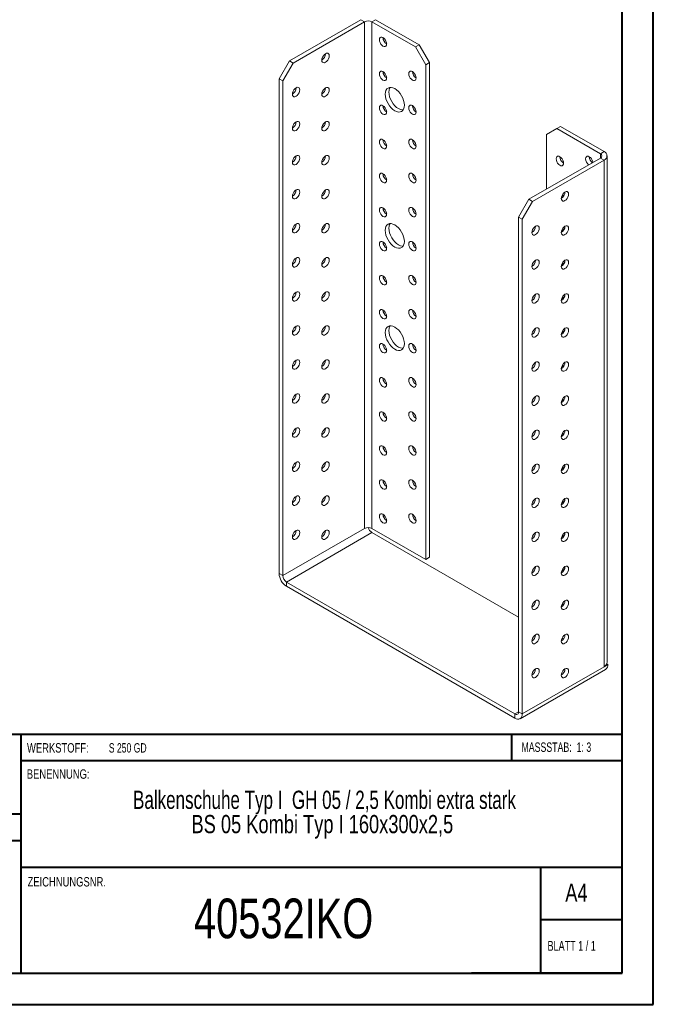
# Model space of a CAD drawing. Header units: millimetres. Extents: x 0 to 210, y 0 to 297.
# Tile 2 of 3: x 109 to 210, y 0 to 158. Entities that reach past the tile are written whole.
import ezdxf

# ---------------------------------------------------------------- set-up
doc = ezdxf.new("R2010")
doc.units = ezdxf.units.MM
doc.styles.add('SLDTEXTSTYLE0', font='TXT', dxfattribs={"width": 0.75})
doc.styles.add('SLDTEXTSTYLE1', font='TXT', dxfattribs={"width": 0.681818})
doc.styles.add('SLDTEXTSTYLE2', font='TXT', dxfattribs={"width": 0.7})
doc.styles.add('SLDTEXTSTYLE3', font='TXT', dxfattribs={"width": 0.6875})
doc.styles.add('SLDTEXTSTYLE4', font='TXT', dxfattribs={"width": 0.69898})

# ---------------------------------------------------------------- blocks, each defined once
blk = doc.blocks.new('SW_NOTE_1')
at = {"color": 0, "linetype": 'Continuous', "lineweight": 0, "char_height": 2.9104, "attachment_point": 2}
for s, insert, style in [('Balkenschuhe Typ I  GH 05 / 2,5 Kombi extra stark', (45.38, 3.75), 'SLDTEXTSTYLE4'), ('BS 05 Kombi Typ I 160x300x2,5', (45.04, -0.13), 'SLDTEXTSTYLE0')]:
    blk.add_mtext(s, dxfattribs=dict(at, insert=insert, style=style))

msp = doc.modelspace()

# ---------------------------------------------------------------- linework, layer by layer
at = {"color": 7, "linetype": 'Continuous', "lineweight": 40}
for p, q in [((210.08, 0.21), (210.08, 297.21)), ((205.08, 5.21), (205.08, 292.21)), ((205.08, 43.37), (10.11, 43.37)), ((108.91, 43.37), (108.91, 5.12)), ((187.47, 39.12), (187.47, 43.37)), ((205.08, 39.12), (108.91, 39.12)), ((108.91, 30.62), (10.11, 30.62)), ((108.91, 26.37), (10.11, 26.37)), ((108.91, 22.12), (205.08, 22.12)), ((192.08, 5.21), (192.08, 22.21)), ((205.08, 13.71), (192.08, 13.71)), ((10.08, 5.21), (205.08, 5.21)), ((205.08, 5.21), (180.99, 5.21)), ((0.08, 0.21), (210.08, 0.21))]:
    msp.add_line(p, q, dxfattribs=at)
at = {"color": 7, "linetype": 'Continuous', "lineweight": 15}
for p, q in [((151.88, 151.01), (163.31, 157.61)), ((163.9, 157.27), (163.31, 157.61)), ((165.08, 157.27), (165.67, 157.61)), ((165.67, 157.61), (172.62, 153.6)), ((152.47, 150.67), (163.9, 157.27)), ((163.9, 157.27), (163.9, 76.3)), ((165.08, 76.3), (165.08, 157.27)), ((165.08, 157.27), (172.03, 153.26)), ((172.03, 153.26), (172.62, 153.6)), ((173.68, 150.4), (172.03, 153.26)), ((172.62, 153.6), (174.27, 150.74)), ((150.23, 148.15), (151.88, 151.01)), ((152.47, 150.67), (150.82, 147.81)), ((151.88, 151.01), (152.47, 150.67)), ((174.27, 150.74), (173.68, 150.4)), ((173.68, 150.4), (173.68, 71.33)), ((174.27, 150.74), (174.27, 71.67)), ((150.82, 147.81), (150.23, 148.15)), ((150.23, 69.08), (150.23, 148.15)), ((150.82, 68.74), (150.82, 147.81)), ((194.66, 140.19), (193.01, 139.24)), ((195.25, 140.53), (194.66, 140.19)), ((194.66, 140.19), (201.61, 136.18)), ((195.25, 140.53), (202.2, 136.52)), ((193.01, 130.53), (193.01, 139.24)), ((190.18, 128.9), (201.61, 135.5)), ((201.61, 136.18), (202.2, 136.52)), ((201.61, 136.18), (201.61, 135.5)), ((201.61, 135.5), (202.2, 135.16)), ((202.69, 54.86), (202.69, 135.84)), ((190.77, 128.56), (202.2, 135.16)), ((202.2, 54.18), (202.2, 135.16)), ((188.53, 126.04), (190.18, 128.9)), ((190.77, 128.56), (189.12, 125.7)), ((190.18, 128.9), (190.77, 128.56)), ((189.12, 125.7), (188.53, 126.04)), ((188.53, 46.97), (188.53, 126.04)), ((189.12, 46.63), (189.12, 125.7)), ((163.9, 76.3), (150.82, 68.74)), ((151.41, 67.72), (165.08, 75.62)), ((173.68, 71.33), (165.08, 76.3)), ((188.53, 62.08), (165.08, 75.62)), ((174.27, 71.67), (173.68, 71.33)), ((150.82, 68.74), (150.23, 69.08)), ((151.41, 67.72), (187.94, 46.63)), ((151.41, 67.72), (151.41, 67.04)), ((151.41, 67.04), (187.94, 45.95)), ((195.72, 58.61), (195.48, 58.74)), ((188.77, 45.87), (202.44, 53.76)), ((189.12, 46.63), (202.2, 54.18)), ((202.79, 54.52), (202.2, 54.18)), ((202.63, 54.62), (202.79, 54.52)), ((188.53, 46.97), (187.94, 46.63)), ((187.94, 46.63), (187.94, 45.95)), ((188.53, 46.97), (189.12, 46.63))]:
    msp.add_line(p, q, dxfattribs=at)
at = {"color": 7, "linetype": 'Continuous', "lineweight": 15, "flags": 128}
for points in [[(167.43, 153.73), (167.41, 153.96), (167.32, 154.2), (167.19, 154.42), (167.03, 154.61), (166.84, 154.75), (166.66, 154.82), (166.5, 154.82), (166.37, 154.75), (166.28, 154.61), (166.26, 154.41), (166.28, 154.18), (166.37, 153.95), (166.5, 153.72), (166.66, 153.53), (166.84, 153.39), (167.03, 153.32), (167.19, 153.32), (167.32, 153.4), (167.41, 153.54), (167.43, 153.73)], [(157.65, 152.17), (157.47, 152.03), (157.31, 151.84), (157.18, 151.61), (157.09, 151.37), (157.06, 151.15), (157.09, 150.95), (157.18, 150.81), (157.31, 150.74), (157.47, 150.73), (157.65, 150.81), (157.83, 150.94), (158, 151.14), (158.13, 151.36), (158.21, 151.6), (158.24, 151.83), (158.21, 152.02), (158.13, 152.16), (158, 152.24), (157.83, 152.24), (157.65, 152.17)], [(167.43, 148.29), (167.41, 148.51), (167.32, 148.75), (167.19, 148.98), (167.03, 149.17), (166.84, 149.31), (166.66, 149.38), (166.5, 149.38), (166.37, 149.3), (166.28, 149.16), (166.26, 148.97), (166.28, 148.74), (166.37, 148.5), (166.5, 148.28), (166.66, 148.09), (166.84, 147.95), (167.03, 147.88), (167.19, 147.88), (167.32, 147.95), (167.41, 148.09), (167.43, 148.29)], [(172.15, 148.29), (172.12, 148.51), (172.04, 148.75), (171.91, 148.98), (171.74, 149.17), (171.56, 149.31), (171.38, 149.38), (171.21, 149.38), (171.08, 149.3), (171, 149.16), (170.97, 148.97), (171, 148.74), (171.08, 148.5), (171.21, 148.28), (171.38, 148.09), (171.56, 147.95), (171.74, 147.88), (171.91, 147.88), (172.04, 147.95), (172.12, 148.09), (172.15, 148.29)], [(152.94, 146.72), (152.76, 146.58), (152.59, 146.39), (152.46, 146.17), (152.38, 145.93), (152.35, 145.7), (152.38, 145.51), (152.46, 145.37), (152.59, 145.29), (152.76, 145.29), (152.94, 145.36), (153.12, 145.5), (153.28, 145.69), (153.42, 145.92), (153.5, 146.16), (153.53, 146.38), (153.5, 146.58), (153.42, 146.72), (153.28, 146.79), (153.12, 146.8), (152.94, 146.72)], [(157.65, 146.72), (157.47, 146.58), (157.31, 146.39), (157.18, 146.17), (157.09, 145.93), (157.06, 145.7), (157.09, 145.51), (157.18, 145.37), (157.31, 145.29), (157.47, 145.29), (157.65, 145.36), (157.83, 145.5), (158, 145.69), (158.13, 145.92), (158.21, 146.16), (158.24, 146.38), (158.21, 146.58), (158.13, 146.72), (158, 146.79), (157.83, 146.79), (157.65, 146.72)], [(170.26, 143.93), (170.23, 144.3), (170.15, 144.68), (170, 145.06), (169.81, 145.44), (169.58, 145.8), (169.32, 146.11), (169.03, 146.38), (168.73, 146.59), (168.43, 146.73), (168.14, 146.79), (167.88, 146.78), (167.65, 146.69), (167.46, 146.54), (167.31, 146.31), (167.23, 146.03), (167.2, 145.7), (167.23, 145.34), (167.31, 144.96), (167.46, 144.57), (167.65, 144.19), (167.88, 143.84), (168.14, 143.52), (168.43, 143.25), (168.73, 143.05), (169.03, 142.91), (169.32, 142.84), (169.58, 142.86), (169.81, 142.94), (170, 143.1), (170.15, 143.32), (170.23, 143.6), (170.26, 143.93)], [(167.98, 146.79), (167.9, 146.65), (167.82, 146.37), (167.79, 146.04), (167.82, 145.68), (167.9, 145.3), (168.05, 144.91), (168.24, 144.53), (168.47, 144.18), (168.73, 143.86), (169.02, 143.59), (169.32, 143.39), (169.62, 143.25), (169.91, 143.18), (170.07, 143.18)], [(167.43, 142.84), (167.41, 143.07), (167.32, 143.31), (167.19, 143.53), (167.03, 143.73), (166.84, 143.86), (166.66, 143.94), (166.5, 143.93), (166.37, 143.86), (166.28, 143.72), (166.26, 143.52), (166.28, 143.3), (166.37, 143.06), (166.5, 142.83), (166.66, 142.64), (166.84, 142.5), (167.03, 142.43), (167.19, 142.43), (167.32, 142.51), (167.41, 142.65), (167.43, 142.84)], [(172.15, 142.84), (172.12, 143.07), (172.04, 143.31), (171.91, 143.54), (171.74, 143.73), (171.56, 143.87), (171.38, 143.94), (171.21, 143.94), (171.08, 143.86), (171, 143.72), (170.97, 143.52), (171, 143.3), (171.08, 143.06), (171.21, 142.83), (171.38, 142.64), (171.56, 142.5), (171.74, 142.43), (171.91, 142.43), (172.04, 142.51), (172.12, 142.65), (172.15, 142.84)], [(152.94, 141.28), (152.76, 141.14), (152.59, 140.95), (152.46, 140.72), (152.38, 140.49), (152.35, 140.26), (152.38, 140.07), (152.46, 139.92), (152.59, 139.85), (152.76, 139.85), (152.94, 139.92), (153.12, 140.06), (153.28, 140.25), (153.42, 140.47), (153.5, 140.71), (153.53, 140.94), (153.5, 141.13), (153.42, 141.27), (153.28, 141.35), (153.12, 141.35), (152.94, 141.28)], [(157.65, 141.28), (157.47, 141.14), (157.31, 140.95), (157.18, 140.72), (157.09, 140.49), (157.06, 140.26), (157.09, 140.07), (157.18, 139.92), (157.31, 139.85), (157.47, 139.85), (157.65, 139.92), (157.83, 140.06), (158, 140.25), (158.13, 140.47), (158.21, 140.71), (158.24, 140.94), (158.21, 141.13), (158.13, 141.27), (158, 141.35), (157.83, 141.35), (157.65, 141.28)], [(167.43, 137.4), (167.41, 137.63), (167.32, 137.87), (167.19, 138.09), (167.03, 138.28), (166.84, 138.42), (166.66, 138.49), (166.5, 138.49), (166.37, 138.42), (166.28, 138.27), (166.26, 138.08), (166.28, 137.85), (166.37, 137.62), (166.5, 137.39), (166.66, 137.2), (166.84, 137.06), (167.03, 136.99), (167.19, 136.99), (167.32, 137.07), (167.41, 137.21), (167.43, 137.4)], [(172.15, 137.4), (172.12, 137.63), (172.04, 137.87), (171.91, 138.09), (171.74, 138.28), (171.56, 138.42), (171.38, 138.49), (171.21, 138.49), (171.08, 138.42), (171, 138.27), (170.97, 138.08), (171, 137.85), (171.08, 137.62), (171.21, 137.39), (171.38, 137.2), (171.56, 137.06), (171.74, 136.99), (171.91, 136.99), (172.04, 137.07), (172.12, 137.21), (172.15, 137.4)], [(152.94, 135.84), (152.76, 135.7), (152.59, 135.51), (152.46, 135.28), (152.38, 135.04), (152.35, 134.82), (152.38, 134.62), (152.46, 134.48), (152.59, 134.41), (152.76, 134.4), (152.94, 134.48), (153.12, 134.61), (153.28, 134.81), (153.42, 135.03), (153.5, 135.27), (153.53, 135.5), (153.5, 135.69), (153.42, 135.83), (153.28, 135.91), (153.12, 135.91), (152.94, 135.84)], [(157.65, 135.84), (157.47, 135.7), (157.31, 135.51), (157.18, 135.28), (157.09, 135.04), (157.06, 134.82), (157.09, 134.62), (157.18, 134.48), (157.31, 134.4), (157.47, 134.4), (157.65, 134.47), (157.83, 134.61), (158, 134.8), (158.13, 135.03), (158.21, 135.27), (158.24, 135.5), (158.21, 135.69), (158.13, 135.83), (158, 135.91), (157.83, 135.91), (157.65, 135.84)], [(194.54, 135.36), (194.57, 135.56), (194.65, 135.7), (194.78, 135.77), (194.95, 135.77), (195.13, 135.7), (195.31, 135.56), (195.48, 135.37), (195.61, 135.15), (195.69, 134.91), (195.72, 134.68), (195.69, 134.49), (195.61, 134.35), (195.48, 134.27), (195.31, 134.27), (195.13, 134.34), (194.95, 134.48), (194.78, 134.67), (194.65, 134.9), (194.57, 135.13), (194.54, 135.36)], [(199.25, 135.36), (199.28, 135.56), (199.37, 135.7), (199.5, 135.77), (199.66, 135.77), (199.84, 135.7), (200.03, 135.56), (200.19, 135.37), (200.32, 135.15), (200.4, 134.91), (200.42, 134.81)], [(167.43, 131.96), (167.41, 132.18), (167.32, 132.42), (167.19, 132.65), (167.03, 132.84), (166.84, 132.98), (166.66, 133.05), (166.5, 133.05), (166.37, 132.97), (166.28, 132.83), (166.26, 132.64), (166.28, 132.41), (166.37, 132.17), (166.5, 131.95), (166.66, 131.75), (166.84, 131.62), (167.03, 131.54), (167.19, 131.55), (167.32, 131.62), (167.41, 131.76), (167.43, 131.96)], [(172.15, 131.96), (172.12, 132.18), (172.04, 132.42), (171.91, 132.65), (171.74, 132.84), (171.56, 132.98), (171.38, 133.05), (171.21, 133.05), (171.08, 132.97), (171, 132.83), (170.97, 132.64), (171, 132.41), (171.08, 132.17), (171.21, 131.95), (171.38, 131.76), (171.56, 131.62), (171.74, 131.55), (171.91, 131.55), (172.04, 131.62), (172.12, 131.76), (172.15, 131.96)], [(152.94, 130.39), (152.76, 130.25), (152.59, 130.06), (152.46, 129.84), (152.38, 129.6), (152.35, 129.37), (152.38, 129.18), (152.46, 129.04), (152.59, 128.96), (152.76, 128.96), (152.94, 129.03), (153.12, 129.17), (153.28, 129.36), (153.42, 129.59), (153.5, 129.83), (153.53, 130.05), (153.5, 130.25), (153.42, 130.39), (153.28, 130.46), (153.12, 130.46), (152.94, 130.39)], [(157.65, 130.39), (157.47, 130.25), (157.31, 130.06), (157.18, 129.84), (157.09, 129.6), (157.06, 129.37), (157.09, 129.18), (157.18, 129.04), (157.31, 128.96), (157.47, 128.96), (157.65, 129.03), (157.83, 129.17), (158, 129.36), (158.13, 129.59), (158.21, 129.82), (158.24, 130.05), (158.21, 130.25), (158.13, 130.39), (158, 130.46), (157.83, 130.46), (157.65, 130.39)], [(195.95, 130.06), (195.77, 129.92), (195.61, 129.73), (195.48, 129.5), (195.39, 129.26), (195.36, 129.03), (195.39, 128.84), (195.48, 128.7), (195.61, 128.62), (195.77, 128.62), (195.95, 128.69), (196.14, 128.83), (196.3, 129.02), (196.43, 129.25), (196.51, 129.49), (196.54, 129.72), (196.51, 129.91), (196.43, 130.05), (196.3, 130.13), (196.14, 130.13), (195.95, 130.06)], [(195.65, 129.28), (195.54, 129.38), (195.46, 129.46)], [(167.43, 126.51), (167.41, 126.74), (167.32, 126.98), (167.19, 127.2), (167.03, 127.4), (166.84, 127.53), (166.66, 127.61), (166.5, 127.6), (166.37, 127.53), (166.28, 127.39), (166.26, 127.19), (166.28, 126.97), (166.37, 126.73), (166.5, 126.5), (166.66, 126.31), (166.84, 126.17), (167.03, 126.1), (167.19, 126.1), (167.32, 126.18), (167.41, 126.32), (167.43, 126.51)], [(172.15, 126.51), (172.12, 126.74), (172.04, 126.98), (171.91, 127.2), (171.74, 127.4), (171.56, 127.53), (171.38, 127.61), (171.21, 127.6), (171.08, 127.53), (171, 127.39), (170.97, 127.19), (171, 126.97), (171.08, 126.73), (171.21, 126.5), (171.38, 126.31), (171.56, 126.17), (171.74, 126.1), (171.91, 126.1), (172.04, 126.18), (172.12, 126.32), (172.15, 126.51)], [(152.94, 124.95), (152.76, 124.81), (152.59, 124.62), (152.46, 124.39), (152.38, 124.16), (152.35, 123.93), (152.38, 123.73), (152.46, 123.59), (152.59, 123.52), (152.76, 123.52), (152.94, 123.59), (153.12, 123.73), (153.28, 123.92), (153.42, 124.14), (153.5, 124.38), (153.53, 124.61), (153.5, 124.8), (153.42, 124.94), (153.28, 125.02), (153.12, 125.02), (152.94, 124.95)], [(157.65, 124.95), (157.47, 124.81), (157.31, 124.62), (157.18, 124.39), (157.09, 124.15), (157.06, 123.93), (157.09, 123.73), (157.18, 123.59), (157.31, 123.52), (157.47, 123.52), (157.65, 123.59), (157.83, 123.73), (158, 123.92), (158.13, 124.14), (158.21, 124.38), (158.24, 124.61), (158.21, 124.8), (158.13, 124.94), (158, 125.02), (157.83, 125.02), (157.65, 124.95)], [(170.26, 122.16), (170.23, 122.52), (170.15, 122.9), (170, 123.29), (169.81, 123.67), (169.58, 124.02), (169.32, 124.34), (169.03, 124.61), (168.73, 124.81), (168.43, 124.95), (168.14, 125.02), (167.88, 125.01), (167.65, 124.92), (167.46, 124.76), (167.31, 124.54), (167.23, 124.26), (167.2, 123.93), (167.23, 123.57), (167.31, 123.18), (167.46, 122.8), (167.65, 122.42), (167.88, 122.06), (168.14, 121.75), (168.43, 121.48), (168.73, 121.27), (169.03, 121.14), (169.32, 121.07), (169.58, 121.08), (169.81, 121.17), (170, 121.32), (170.15, 121.55), (170.23, 121.83), (170.26, 122.16)], [(167.98, 125.02), (167.9, 124.88), (167.82, 124.6), (167.79, 124.27), (167.82, 123.91), (167.9, 123.52), (168.05, 123.14), (168.24, 122.76), (168.47, 122.4), (168.73, 122.09), (169.02, 121.82), (169.32, 121.61), (169.62, 121.48), (169.91, 121.41), (170.07, 121.41)], [(191.24, 124.61), (191.06, 124.47), (190.89, 124.28), (190.76, 124.06), (190.68, 123.82), (190.65, 123.59), (190.68, 123.4), (190.76, 123.26), (190.89, 123.18), (191.06, 123.18), (191.24, 123.25), (191.42, 123.39), (191.59, 123.58), (191.72, 123.81), (191.8, 124.05), (191.83, 124.27), (191.8, 124.47), (191.72, 124.61), (191.59, 124.68), (191.42, 124.68), (191.24, 124.61)], [(195.95, 124.61), (195.77, 124.47), (195.61, 124.28), (195.48, 124.06), (195.39, 123.82), (195.36, 123.59), (195.39, 123.4), (195.48, 123.26), (195.61, 123.18), (195.77, 123.18), (195.95, 123.25), (196.14, 123.39), (196.3, 123.58), (196.43, 123.81), (196.51, 124.04), (196.54, 124.27), (196.51, 124.47), (196.43, 124.61), (196.3, 124.68), (196.14, 124.68), (195.95, 124.61)], [(195.65, 123.84), (195.54, 123.93), (195.46, 124.01)], [(167.43, 121.07), (167.41, 121.3), (167.32, 121.53), (167.19, 121.76), (167.03, 121.95), (166.84, 122.09), (166.66, 122.16), (166.5, 122.16), (166.37, 122.08), (166.28, 121.94), (166.26, 121.75), (166.28, 121.52), (166.37, 121.28), (166.5, 121.06), (166.66, 120.87), (166.84, 120.73), (167.03, 120.66), (167.19, 120.66), (167.32, 120.73), (167.41, 120.88), (167.43, 121.07)], [(172.15, 121.07), (172.12, 121.3), (172.04, 121.53), (171.91, 121.76), (171.74, 121.95), (171.56, 122.09), (171.38, 122.16), (171.21, 122.16), (171.08, 122.09), (171, 121.94), (170.97, 121.75), (171, 121.52), (171.08, 121.29), (171.21, 121.06), (171.38, 120.87), (171.56, 120.73), (171.74, 120.66), (171.91, 120.66), (172.04, 120.74), (172.12, 120.88), (172.15, 121.07)], [(152.94, 119.51), (152.76, 119.37), (152.59, 119.18), (152.46, 118.95), (152.38, 118.71), (152.35, 118.48), (152.38, 118.29), (152.46, 118.15), (152.59, 118.07), (152.76, 118.07), (152.94, 118.14), (153.12, 118.28), (153.28, 118.47), (153.42, 118.7), (153.5, 118.94), (153.53, 119.17), (153.5, 119.36), (153.42, 119.5), (153.28, 119.58), (153.12, 119.58), (152.94, 119.51)], [(157.65, 119.5), (157.47, 119.37), (157.31, 119.17), (157.18, 118.95), (157.09, 118.71), (157.06, 118.48), (157.09, 118.29), (157.18, 118.15), (157.31, 118.07), (157.47, 118.07), (157.65, 118.14), (157.83, 118.28), (158, 118.47), (158.13, 118.7), (158.21, 118.94), (158.24, 119.16), (158.21, 119.36), (158.13, 119.5), (158, 119.57), (157.83, 119.58), (157.65, 119.5)], [(191.24, 119.17), (191.06, 119.03), (190.89, 118.84), (190.76, 118.61), (190.68, 118.37), (190.65, 118.15), (190.68, 117.95), (190.76, 117.81), (190.89, 117.74), (191.06, 117.74), (191.24, 117.81), (191.42, 117.95), (191.59, 118.14), (191.72, 118.36), (191.8, 118.6), (191.83, 118.83), (191.8, 119.02), (191.72, 119.16), (191.59, 119.24), (191.42, 119.24), (191.24, 119.17)], [(195.95, 119.17), (195.77, 119.03), (195.61, 118.84), (195.48, 118.61), (195.39, 118.37), (195.36, 118.15), (195.39, 117.95), (195.48, 117.81), (195.61, 117.74), (195.77, 117.74), (195.95, 117.81), (196.14, 117.95), (196.3, 118.14), (196.43, 118.36), (196.51, 118.6), (196.54, 118.83), (196.51, 119.02), (196.43, 119.16), (196.3, 119.24), (196.14, 119.24), (195.95, 119.17)], [(195.65, 118.4), (195.54, 118.49), (195.46, 118.57)], [(167.43, 115.63), (167.41, 115.85), (167.32, 116.09), (167.19, 116.32), (167.03, 116.51), (166.84, 116.65), (166.66, 116.72), (166.5, 116.72), (166.37, 116.64), (166.28, 116.5), (166.26, 116.31), (166.28, 116.08), (166.37, 115.84), (166.5, 115.62), (166.66, 115.42), (166.84, 115.29), (167.03, 115.21), (167.19, 115.22), (167.32, 115.29), (167.41, 115.43), (167.43, 115.63)], [(172.15, 115.63), (172.12, 115.85), (172.04, 116.09), (171.91, 116.32), (171.74, 116.51), (171.56, 116.65), (171.38, 116.72), (171.21, 116.72), (171.08, 116.64), (171, 116.5), (170.97, 116.31), (171, 116.08), (171.08, 115.84), (171.21, 115.62), (171.38, 115.42), (171.56, 115.29), (171.74, 115.21), (171.91, 115.22), (172.04, 115.29), (172.12, 115.43), (172.15, 115.63)], [(152.94, 114.06), (152.76, 113.92), (152.59, 113.73), (152.46, 113.51), (152.38, 113.27), (152.35, 113.04), (152.38, 112.85), (152.46, 112.71), (152.59, 112.63), (152.76, 112.63), (152.94, 112.7), (153.12, 112.84), (153.28, 113.03), (153.42, 113.26), (153.5, 113.49), (153.53, 113.72), (153.5, 113.92), (153.42, 114.06), (153.28, 114.13), (153.12, 114.13), (152.94, 114.06)], [(157.65, 114.06), (157.47, 113.92), (157.31, 113.73), (157.18, 113.51), (157.09, 113.27), (157.06, 113.04), (157.09, 112.85), (157.18, 112.71), (157.31, 112.63), (157.47, 112.63), (157.65, 112.7), (157.83, 112.84), (158, 113.03), (158.13, 113.26), (158.21, 113.49), (158.24, 113.72), (158.21, 113.91), (158.13, 114.06), (158, 114.13), (157.83, 114.13), (157.65, 114.06)], [(191.24, 113.73), (191.06, 113.59), (190.89, 113.4), (190.76, 113.17), (190.68, 112.93), (190.65, 112.7), (190.68, 112.51), (190.76, 112.37), (190.89, 112.29), (191.06, 112.29), (191.24, 112.36), (191.42, 112.5), (191.59, 112.69), (191.72, 112.92), (191.8, 113.16), (191.83, 113.38), (191.8, 113.58), (191.72, 113.72), (191.59, 113.8), (191.42, 113.8), (191.24, 113.73)], [(195.95, 113.72), (195.77, 113.59), (195.61, 113.39), (195.48, 113.17), (195.39, 112.93), (195.36, 112.7), (195.39, 112.51), (195.48, 112.37), (195.61, 112.29), (195.77, 112.29), (195.95, 112.36), (196.14, 112.5), (196.3, 112.69), (196.43, 112.92), (196.51, 113.16), (196.54, 113.38), (196.51, 113.58), (196.43, 113.72), (196.3, 113.79), (196.14, 113.8), (195.95, 113.72)], [(195.65, 112.95), (195.54, 113.05), (195.46, 113.13)], [(167.43, 110.18), (167.41, 110.41), (167.32, 110.65), (167.19, 110.87), (167.03, 111.06), (166.84, 111.2), (166.66, 111.27), (166.5, 111.27), (166.37, 111.2), (166.28, 111.06), (166.26, 110.86), (166.28, 110.64), (166.37, 110.4), (166.5, 110.17), (166.66, 109.98), (166.84, 109.84), (167.03, 109.77), (167.19, 109.77), (167.32, 109.85), (167.41, 109.99), (167.43, 110.18)], [(172.15, 110.18), (172.12, 110.41), (172.04, 110.65), (171.91, 110.87), (171.74, 111.06), (171.56, 111.2), (171.38, 111.28), (171.21, 111.27), (171.08, 111.2), (171, 111.06), (170.97, 110.86), (171, 110.64), (171.08, 110.4), (171.21, 110.17), (171.38, 109.98), (171.56, 109.84), (171.74, 109.77), (171.91, 109.77), (172.04, 109.85), (172.12, 109.99), (172.15, 110.18)], [(152.94, 108.62), (152.76, 108.48), (152.59, 108.29), (152.46, 108.06), (152.38, 107.82), (152.35, 107.6), (152.38, 107.4), (152.46, 107.26), (152.59, 107.19), (152.76, 107.19), (152.94, 107.26), (153.12, 107.4), (153.28, 107.59), (153.42, 107.81), (153.5, 108.05), (153.53, 108.28), (153.5, 108.47), (153.42, 108.61), (153.28, 108.69), (153.12, 108.69), (152.94, 108.62)], [(157.65, 108.62), (157.47, 108.48), (157.31, 108.29), (157.18, 108.06), (157.09, 107.82), (157.06, 107.6), (157.09, 107.4), (157.18, 107.26), (157.31, 107.19), (157.47, 107.18), (157.65, 107.26), (157.83, 107.4), (158, 107.59), (158.13, 107.81), (158.21, 108.05), (158.24, 108.28), (158.21, 108.47), (158.13, 108.61), (158, 108.69), (157.83, 108.69), (157.65, 108.62)], [(170.26, 105.83), (170.23, 106.19), (170.15, 106.57), (170, 106.96), (169.81, 107.34), (169.58, 107.69), (169.32, 108.01), (169.03, 108.27), (168.73, 108.48), (168.43, 108.62), (168.14, 108.69), (167.88, 108.67), (167.65, 108.59), (167.46, 108.43), (167.31, 108.21), (167.23, 107.92), (167.2, 107.6), (167.23, 107.23), (167.31, 106.85), (167.46, 106.46), (167.65, 106.09), (167.88, 105.73), (168.14, 105.42), (168.43, 105.15), (168.73, 104.94), (169.03, 104.8), (169.32, 104.74), (169.58, 104.75), (169.81, 104.84), (170, 104.99), (170.15, 105.22), (170.23, 105.5), (170.26, 105.83)], [(167.98, 108.69), (167.9, 108.55), (167.82, 108.26), (167.79, 107.94), (167.82, 107.57), (167.9, 107.19), (168.05, 106.8), (168.24, 106.43), (168.47, 106.07), (168.73, 105.76), (169.02, 105.49), (169.32, 105.28), (169.62, 105.14), (169.91, 105.08), (170.07, 105.08)], [(191.24, 108.28), (191.06, 108.14), (190.89, 107.95), (190.76, 107.73), (190.68, 107.49), (190.65, 107.26), (190.68, 107.07), (190.76, 106.93), (190.89, 106.85), (191.06, 106.85), (191.24, 106.92), (191.42, 107.06), (191.59, 107.25), (191.72, 107.48), (191.8, 107.71), (191.83, 107.94), (191.8, 108.13), (191.72, 108.28), (191.59, 108.35), (191.42, 108.35), (191.24, 108.28)], [(195.95, 108.28), (195.77, 108.14), (195.61, 107.95), (195.48, 107.73), (195.39, 107.49), (195.36, 107.26), (195.39, 107.07), (195.48, 106.93), (195.61, 106.85), (195.77, 106.85), (195.95, 106.92), (196.14, 107.06), (196.3, 107.25), (196.43, 107.48), (196.51, 107.71), (196.54, 107.94), (196.51, 108.13), (196.43, 108.28), (196.3, 108.35), (196.14, 108.35), (195.95, 108.28)], [(195.65, 107.51), (195.54, 107.6), (195.46, 107.68)], [(167.43, 104.74), (167.41, 104.97), (167.32, 105.2), (167.19, 105.43), (167.03, 105.62), (166.84, 105.76), (166.66, 105.83), (166.5, 105.83), (166.37, 105.75), (166.28, 105.61), (166.26, 105.42), (166.28, 105.19), (166.37, 104.95), (166.5, 104.73), (166.66, 104.54), (166.84, 104.4), (167.03, 104.33), (167.19, 104.33), (167.32, 104.4), (167.41, 104.55), (167.43, 104.74)], [(172.15, 104.74), (172.12, 104.97), (172.04, 105.2), (171.91, 105.43), (171.74, 105.62), (171.56, 105.76), (171.38, 105.83), (171.21, 105.83), (171.08, 105.75), (171, 105.61), (170.97, 105.42), (171, 105.19), (171.08, 104.95), (171.21, 104.73), (171.38, 104.54), (171.56, 104.4), (171.74, 104.33), (171.91, 104.33), (172.04, 104.4), (172.12, 104.55), (172.15, 104.74)], [(152.94, 103.17), (152.76, 103.04), (152.59, 102.84), (152.46, 102.62), (152.38, 102.38), (152.35, 102.15), (152.38, 101.96), (152.46, 101.82), (152.59, 101.74), (152.76, 101.74), (152.94, 101.81), (153.12, 101.95), (153.28, 102.14), (153.42, 102.37), (153.5, 102.61), (153.53, 102.83), (153.5, 103.03), (153.42, 103.17), (153.28, 103.24), (153.12, 103.25), (152.94, 103.17)], [(157.65, 103.17), (157.47, 103.04), (157.31, 102.84), (157.18, 102.62), (157.09, 102.38), (157.06, 102.15), (157.09, 101.96), (157.18, 101.82), (157.31, 101.74), (157.47, 101.74), (157.65, 101.81), (157.83, 101.95), (158, 102.14), (158.13, 102.37), (158.21, 102.61), (158.24, 102.83), (158.21, 103.03), (158.13, 103.17), (158, 103.24), (157.83, 103.25), (157.65, 103.17)], [(191.24, 102.84), (191.06, 102.7), (190.89, 102.51), (190.76, 102.28), (190.68, 102.04), (190.65, 101.82), (190.68, 101.62), (190.76, 101.48), (190.89, 101.41), (191.06, 101.41), (191.24, 101.48), (191.42, 101.62), (191.59, 101.81), (191.72, 102.03), (191.8, 102.27), (191.83, 102.5), (191.8, 102.69), (191.72, 102.83), (191.59, 102.91), (191.42, 102.91), (191.24, 102.84)], [(195.95, 102.84), (195.77, 102.7), (195.61, 102.51), (195.48, 102.28), (195.39, 102.04), (195.36, 101.82), (195.39, 101.62), (195.48, 101.48), (195.61, 101.41), (195.77, 101.4), (195.95, 101.48), (196.14, 101.61), (196.3, 101.81), (196.43, 102.03), (196.51, 102.27), (196.54, 102.5), (196.51, 102.69), (196.43, 102.83), (196.3, 102.91), (196.14, 102.91), (195.95, 102.84)], [(195.65, 102.06), (195.54, 102.16), (195.46, 102.24)], [(167.43, 99.3), (167.41, 99.52), (167.32, 99.76), (167.19, 99.99), (167.03, 100.18), (166.84, 100.32), (166.66, 100.39), (166.5, 100.39), (166.37, 100.31), (166.28, 100.17), (166.26, 99.98), (166.28, 99.75), (166.37, 99.51), (166.5, 99.28), (166.66, 99.09), (166.84, 98.95), (167.03, 98.88), (167.19, 98.88), (167.32, 98.96), (167.41, 99.1), (167.43, 99.3)], [(172.15, 99.3), (172.12, 99.52), (172.04, 99.76), (171.91, 99.99), (171.74, 100.18), (171.56, 100.32), (171.38, 100.39), (171.21, 100.39), (171.08, 100.31), (171, 100.17), (170.97, 99.98), (171, 99.75), (171.08, 99.51), (171.21, 99.29), (171.38, 99.09), (171.56, 98.96), (171.74, 98.88), (171.91, 98.89), (172.04, 98.96), (172.12, 99.1), (172.15, 99.3)], [(152.94, 97.73), (152.76, 97.59), (152.59, 97.4), (152.46, 97.18), (152.38, 96.94), (152.35, 96.71), (152.38, 96.52), (152.46, 96.38), (152.59, 96.3), (152.76, 96.3), (152.94, 96.37), (153.12, 96.51), (153.28, 96.7), (153.42, 96.93), (153.5, 97.16), (153.53, 97.39), (153.5, 97.58), (153.42, 97.73), (153.28, 97.8), (153.12, 97.8), (152.94, 97.73)], [(157.65, 97.73), (157.47, 97.59), (157.31, 97.4), (157.18, 97.17), (157.09, 96.94), (157.06, 96.71), (157.09, 96.52), (157.18, 96.37), (157.31, 96.3), (157.47, 96.3), (157.65, 96.37), (157.83, 96.51), (158, 96.7), (158.13, 96.93), (158.21, 97.16), (158.24, 97.39), (158.21, 97.58), (158.13, 97.73), (158, 97.8), (157.83, 97.8), (157.65, 97.73)], [(191.24, 97.39), (191.06, 97.26), (190.89, 97.06), (190.76, 96.84), (190.68, 96.6), (190.65, 96.37), (190.68, 96.18), (190.76, 96.04), (190.89, 95.96), (191.06, 95.96), (191.24, 96.03), (191.42, 96.17), (191.59, 96.36), (191.72, 96.59), (191.8, 96.83), (191.83, 97.05), (191.8, 97.25), (191.72, 97.39), (191.59, 97.46), (191.42, 97.47), (191.24, 97.39)], [(195.95, 97.39), (195.77, 97.26), (195.61, 97.06), (195.48, 96.84), (195.39, 96.6), (195.36, 96.37), (195.39, 96.18), (195.48, 96.04), (195.61, 95.96), (195.77, 95.96), (195.95, 96.03), (196.14, 96.17), (196.3, 96.36), (196.43, 96.59), (196.51, 96.83), (196.54, 97.05), (196.51, 97.25), (196.43, 97.39), (196.3, 97.46), (196.14, 97.47), (195.95, 97.39)], [(195.65, 96.62), (195.54, 96.71), (195.46, 96.8)], [(167.43, 93.85), (167.41, 94.08), (167.32, 94.32), (167.19, 94.54), (167.03, 94.73), (166.84, 94.87), (166.66, 94.94), (166.5, 94.94), (166.37, 94.87), (166.28, 94.73), (166.26, 94.53), (166.28, 94.3), (166.37, 94.07), (166.5, 93.84), (166.66, 93.65), (166.84, 93.51), (167.03, 93.44), (167.19, 93.44), (167.32, 93.52), (167.41, 93.66), (167.43, 93.85)], [(172.15, 93.85), (172.12, 94.08), (172.04, 94.32), (171.91, 94.54), (171.74, 94.73), (171.56, 94.87), (171.38, 94.94), (171.21, 94.94), (171.08, 94.87), (171, 94.73), (170.97, 94.53), (171, 94.31), (171.08, 94.07), (171.21, 93.84), (171.38, 93.65), (171.56, 93.51), (171.74, 93.44), (171.91, 93.44), (172.04, 93.52), (172.12, 93.66), (172.15, 93.85)], [(152.94, 92.29), (152.76, 92.15), (152.59, 91.96), (152.46, 91.73), (152.38, 91.49), (152.35, 91.27), (152.38, 91.07), (152.46, 90.93), (152.59, 90.86), (152.76, 90.85), (152.94, 90.93), (153.12, 91.06), (153.28, 91.26), (153.42, 91.48), (153.5, 91.72), (153.53, 91.95), (153.5, 92.14), (153.42, 92.28), (153.28, 92.36), (153.12, 92.36), (152.94, 92.29)], [(157.65, 92.29), (157.47, 92.15), (157.31, 91.96), (157.18, 91.73), (157.09, 91.49), (157.06, 91.27), (157.09, 91.07), (157.18, 90.93), (157.31, 90.86), (157.47, 90.85), (157.65, 90.93), (157.83, 91.06), (158, 91.26), (158.13, 91.48), (158.21, 91.72), (158.24, 91.95), (158.21, 92.14), (158.13, 92.28), (158, 92.36), (157.83, 92.36), (157.65, 92.29)], [(191.24, 91.95), (191.06, 91.81), (190.89, 91.62), (190.76, 91.39), (190.68, 91.16), (190.65, 90.93), (190.68, 90.74), (190.76, 90.6), (190.89, 90.52), (191.06, 90.52), (191.24, 90.59), (191.42, 90.73), (191.59, 90.92), (191.72, 91.15), (191.8, 91.38), (191.83, 91.61), (191.8, 91.8), (191.72, 91.95), (191.59, 92.02), (191.42, 92.02), (191.24, 91.95)], [(195.95, 91.95), (195.77, 91.81), (195.61, 91.62), (195.48, 91.39), (195.39, 91.16), (195.36, 90.93), (195.39, 90.74), (195.48, 90.59), (195.61, 90.52), (195.77, 90.52), (195.95, 90.59), (196.14, 90.73), (196.3, 90.92), (196.43, 91.15), (196.51, 91.38), (196.54, 91.61), (196.51, 91.8), (196.43, 91.94), (196.3, 92.02), (196.14, 92.02), (195.95, 91.95)], [(195.65, 91.18), (195.54, 91.27), (195.46, 91.35)], [(167.43, 88.41), (167.41, 88.63), (167.32, 88.87), (167.19, 89.1), (167.03, 89.29), (166.84, 89.43), (166.66, 89.5), (166.5, 89.5), (166.37, 89.42), (166.28, 89.28), (166.26, 89.09), (166.28, 88.86), (166.37, 88.62), (166.5, 88.4), (166.66, 88.21), (166.84, 88.07), (167.03, 88), (167.19, 88), (167.32, 88.07), (167.41, 88.21), (167.43, 88.41)], [(172.15, 88.41), (172.12, 88.64), (172.04, 88.87), (171.91, 89.1), (171.74, 89.29), (171.56, 89.43), (171.38, 89.5), (171.21, 89.5), (171.08, 89.42), (171, 89.28), (170.97, 89.09), (171, 88.86), (171.08, 88.62), (171.21, 88.4), (171.38, 88.21), (171.56, 88.07), (171.74, 88), (171.91, 88), (172.04, 88.07), (172.12, 88.21), (172.15, 88.41)], [(152.94, 86.84), (152.76, 86.71), (152.59, 86.51), (152.46, 86.29), (152.38, 86.05), (152.35, 85.82), (152.38, 85.63), (152.46, 85.49), (152.59, 85.41), (152.76, 85.41), (152.94, 85.48), (153.12, 85.62), (153.28, 85.81), (153.42, 86.04), (153.5, 86.28), (153.53, 86.5), (153.5, 86.7), (153.42, 86.84), (153.28, 86.91), (153.12, 86.92), (152.94, 86.84)], [(157.65, 86.84), (157.47, 86.7), (157.31, 86.51), (157.18, 86.29), (157.09, 86.05), (157.06, 85.82), (157.09, 85.63), (157.18, 85.49), (157.31, 85.41), (157.47, 85.41), (157.65, 85.48), (157.83, 85.62), (158, 85.81), (158.13, 86.04), (158.21, 86.28), (158.24, 86.5), (158.21, 86.7), (158.13, 86.84), (158, 86.91), (157.83, 86.92), (157.65, 86.84)], [(191.24, 86.51), (191.06, 86.37), (190.89, 86.18), (190.76, 85.95), (190.68, 85.71), (190.65, 85.49), (190.68, 85.29), (190.76, 85.15), (190.89, 85.08), (191.06, 85.07), (191.24, 85.15), (191.42, 85.28), (191.59, 85.48), (191.72, 85.7), (191.8, 85.94), (191.83, 86.17), (191.8, 86.36), (191.72, 86.5), (191.59, 86.58), (191.42, 86.58), (191.24, 86.51)], [(195.95, 86.51), (195.77, 86.37), (195.61, 86.18), (195.48, 85.95), (195.39, 85.71), (195.36, 85.49), (195.39, 85.29), (195.48, 85.15), (195.61, 85.08), (195.77, 85.07), (195.95, 85.15), (196.14, 85.28), (196.3, 85.48), (196.43, 85.7), (196.51, 85.94), (196.54, 86.17), (196.51, 86.36), (196.43, 86.5), (196.3, 86.58), (196.14, 86.58), (195.95, 86.51)], [(195.65, 85.73), (195.54, 85.83), (195.46, 85.91)], [(167.43, 82.96), (167.41, 83.19), (167.32, 83.43), (167.19, 83.66), (167.03, 83.85), (166.84, 83.98), (166.66, 84.06), (166.5, 84.05), (166.37, 83.98), (166.28, 83.84), (166.26, 83.64), (166.28, 83.42), (166.37, 83.18), (166.5, 82.95), (166.66, 82.76), (166.84, 82.62), (167.03, 82.55), (167.19, 82.55), (167.32, 82.63), (167.41, 82.77), (167.43, 82.96)], [(172.15, 82.96), (172.12, 83.19), (172.04, 83.43), (171.91, 83.66), (171.74, 83.85), (171.56, 83.99), (171.38, 84.06), (171.21, 84.06), (171.08, 83.98), (171, 83.84), (170.97, 83.65), (171, 83.42), (171.08, 83.18), (171.21, 82.95), (171.38, 82.76), (171.56, 82.62), (171.74, 82.55), (171.91, 82.55), (172.04, 82.63), (172.12, 82.77), (172.15, 82.96)], [(152.94, 81.4), (152.76, 81.26), (152.59, 81.07), (152.46, 80.84), (152.38, 80.61), (152.35, 80.38), (152.38, 80.19), (152.46, 80.04), (152.59, 79.97), (152.76, 79.97), (152.94, 80.04), (153.12, 80.18), (153.28, 80.37), (153.42, 80.59), (153.5, 80.83), (153.53, 81.06), (153.5, 81.25), (153.42, 81.39), (153.28, 81.47), (153.12, 81.47), (152.94, 81.4)], [(157.65, 81.4), (157.47, 81.26), (157.31, 81.07), (157.18, 80.84), (157.09, 80.61), (157.06, 80.38), (157.09, 80.19), (157.18, 80.04), (157.31, 79.97), (157.47, 79.97), (157.65, 80.04), (157.83, 80.18), (158, 80.37), (158.13, 80.59), (158.21, 80.83), (158.24, 81.06), (158.21, 81.25), (158.13, 81.39), (158, 81.47), (157.83, 81.47), (157.65, 81.4)], [(191.24, 81.06), (191.06, 80.93), (190.89, 80.73), (190.76, 80.51), (190.68, 80.27), (190.65, 80.04), (190.68, 79.85), (190.76, 79.71), (190.89, 79.63), (191.06, 79.63), (191.24, 79.7), (191.42, 79.84), (191.59, 80.03), (191.72, 80.26), (191.8, 80.5), (191.83, 80.72), (191.8, 80.92), (191.72, 81.06), (191.59, 81.13), (191.42, 81.14), (191.24, 81.06)], [(195.95, 81.06), (195.77, 80.92), (195.61, 80.73), (195.48, 80.51), (195.39, 80.27), (195.36, 80.04), (195.39, 79.85), (195.48, 79.71), (195.61, 79.63), (195.77, 79.63), (195.95, 79.7), (196.14, 79.84), (196.3, 80.03), (196.43, 80.26), (196.51, 80.5), (196.54, 80.72), (196.51, 80.92), (196.43, 81.06), (196.3, 81.13), (196.14, 81.13), (195.95, 81.06)], [(195.65, 80.29), (195.54, 80.38), (195.46, 80.46)], [(167.43, 77.52), (167.41, 77.75), (167.32, 77.99), (167.19, 78.21), (167.03, 78.4), (166.84, 78.54), (166.66, 78.61), (166.5, 78.61), (166.37, 78.54), (166.28, 78.39), (166.26, 78.2), (166.28, 77.97), (166.37, 77.74), (166.5, 77.51), (166.66, 77.32), (166.84, 77.18), (167.03, 77.11), (167.19, 77.11), (167.32, 77.19), (167.41, 77.33), (167.43, 77.52)], [(172.15, 77.52), (172.12, 77.75), (172.04, 77.99), (171.91, 78.21), (171.74, 78.4), (171.56, 78.54), (171.38, 78.61), (171.21, 78.61), (171.08, 78.54), (171, 78.4), (170.97, 78.2), (171, 77.97), (171.08, 77.74), (171.21, 77.51), (171.38, 77.32), (171.56, 77.18), (171.74, 77.11), (171.91, 77.11), (172.04, 77.19), (172.12, 77.33), (172.15, 77.52)], [(152.94, 75.96), (152.76, 75.82), (152.59, 75.63), (152.46, 75.4), (152.38, 75.16), (152.35, 74.94), (152.38, 74.74), (152.46, 74.6), (152.59, 74.53), (152.76, 74.52), (152.94, 74.6), (153.12, 74.73), (153.28, 74.93), (153.42, 75.15), (153.5, 75.39), (153.53, 75.62), (153.5, 75.81), (153.42, 75.95), (153.28, 76.03), (153.12, 76.03), (152.94, 75.96)], [(157.65, 75.96), (157.47, 75.82), (157.31, 75.63), (157.18, 75.4), (157.09, 75.16), (157.06, 74.94), (157.09, 74.74), (157.18, 74.6), (157.31, 74.53), (157.47, 74.52), (157.65, 74.6), (157.83, 74.73), (158, 74.93), (158.13, 75.15), (158.21, 75.39), (158.24, 75.62), (158.21, 75.81), (158.13, 75.95), (158, 76.03), (157.83, 76.03), (157.65, 75.96)], [(191.24, 75.62), (191.06, 75.48), (190.89, 75.29), (190.76, 75.06), (190.68, 74.83), (190.65, 74.6), (190.68, 74.41), (190.76, 74.26), (190.89, 74.19), (191.06, 74.19), (191.24, 74.26), (191.42, 74.4), (191.59, 74.59), (191.72, 74.81), (191.8, 75.05), (191.83, 75.28), (191.8, 75.47), (191.72, 75.61), (191.59, 75.69), (191.42, 75.69), (191.24, 75.62)], [(195.95, 75.62), (195.77, 75.48), (195.61, 75.29), (195.48, 75.06), (195.39, 74.83), (195.36, 74.6), (195.39, 74.41), (195.48, 74.26), (195.61, 74.19), (195.77, 74.19), (195.95, 74.26), (196.14, 74.4), (196.3, 74.59), (196.43, 74.81), (196.51, 75.05), (196.54, 75.28), (196.51, 75.47), (196.43, 75.61), (196.3, 75.69), (196.14, 75.69), (195.95, 75.62)], [(195.65, 74.85), (195.54, 74.94), (195.46, 75.02)], [(191.24, 70.18), (191.06, 70.04), (190.89, 69.85), (190.76, 69.62), (190.68, 69.38), (190.65, 69.16), (190.68, 68.96), (190.76, 68.82), (190.89, 68.75), (191.06, 68.74), (191.24, 68.82), (191.42, 68.95), (191.59, 69.15), (191.72, 69.37), (191.8, 69.61), (191.83, 69.84), (191.8, 70.03), (191.72, 70.17), (191.59, 70.25), (191.42, 70.25), (191.24, 70.18)], [(195.95, 70.18), (195.77, 70.04), (195.61, 69.85), (195.48, 69.62), (195.39, 69.38), (195.36, 69.16), (195.39, 68.96), (195.48, 68.82), (195.61, 68.74), (195.77, 68.74), (195.95, 68.81), (196.14, 68.95), (196.3, 69.14), (196.43, 69.37), (196.51, 69.61), (196.54, 69.84), (196.51, 70.03), (196.43, 70.17), (196.3, 70.25), (196.14, 70.25), (195.95, 70.18)], [(195.65, 69.4), (195.54, 69.5), (195.46, 69.58)], [(191.24, 64.73), (191.06, 64.59), (190.89, 64.4), (190.76, 64.18), (190.68, 63.94), (190.65, 63.71), (190.68, 63.52), (190.76, 63.38), (190.89, 63.3), (191.06, 63.3), (191.24, 63.37), (191.42, 63.51), (191.59, 63.7), (191.72, 63.93), (191.8, 64.17), (191.83, 64.39), (191.8, 64.59), (191.72, 64.73), (191.59, 64.8), (191.42, 64.8), (191.24, 64.73)], [(195.95, 64.73), (195.77, 64.59), (195.61, 64.4), (195.48, 64.18), (195.39, 63.94), (195.36, 63.71), (195.39, 63.52), (195.48, 63.38), (195.61, 63.3), (195.77, 63.3), (195.95, 63.37), (196.14, 63.51), (196.3, 63.7), (196.43, 63.93), (196.51, 64.16), (196.54, 64.39), (196.51, 64.59), (196.43, 64.73), (196.3, 64.8), (196.14, 64.8), (195.95, 64.73)], [(195.65, 63.96), (195.54, 64.05), (195.46, 64.13)], [(191.24, 59.29), (191.06, 59.15), (190.89, 58.96), (190.76, 58.73), (190.68, 58.5), (190.65, 58.27), (190.68, 58.07), (190.76, 57.93), (190.89, 57.86), (191.06, 57.86), (191.24, 57.93), (191.42, 58.07), (191.59, 58.26), (191.72, 58.48), (191.8, 58.72), (191.83, 58.95), (191.8, 59.14), (191.72, 59.28), (191.59, 59.36), (191.42, 59.36), (191.24, 59.29)], [(195.95, 59.29), (195.77, 59.15), (195.61, 58.96), (195.48, 58.73), (195.39, 58.49), (195.36, 58.27), (195.39, 58.07), (195.48, 57.93), (195.61, 57.86), (195.77, 57.86), (195.95, 57.93), (196.14, 58.07), (196.3, 58.26), (196.43, 58.48), (196.51, 58.72), (196.54, 58.95), (196.51, 59.14), (196.43, 59.28), (196.3, 59.36), (196.14, 59.36), (195.95, 59.29)], [(191.24, 53.85), (191.06, 53.71), (190.89, 53.52), (190.76, 53.29), (190.68, 53.05), (190.65, 52.82), (190.68, 52.63), (190.76, 52.49), (190.89, 52.41), (191.06, 52.41), (191.24, 52.48), (191.42, 52.62), (191.59, 52.81), (191.72, 53.04), (191.8, 53.28), (191.83, 53.51), (191.8, 53.7), (191.72, 53.84), (191.59, 53.92), (191.42, 53.92), (191.24, 53.85)], [(195.95, 53.84), (195.77, 53.71), (195.61, 53.52), (195.48, 53.29), (195.39, 53.05), (195.36, 52.82), (195.39, 52.63), (195.48, 52.49), (195.61, 52.41), (195.77, 52.41), (195.95, 52.48), (196.14, 52.62), (196.3, 52.81), (196.43, 53.04), (196.51, 53.28), (196.54, 53.5), (196.51, 53.7), (196.43, 53.84), (196.3, 53.91), (196.14, 53.92), (195.95, 53.84)], [(202.69, 54.86), (202.67, 54.74), (202.63, 54.62)]]:
    msp.add_lwpolyline(points, dxfattribs=at)
at = {"color": 7, "linetype": 'Continuous', "lineweight": 15}
for centre, radius, start, end in [((164.49, 156.13), 1.28, 62.6097, 117.3903), ((168.09, 154.79), 1.24, 181.7092, 238.2854), ((156.41, 152.2), 1.24, 301.7146, 358.2908), ((168.09, 149.35), 1.24, 181.7092, 238.2854), ((172.8, 149.35), 1.24, 181.7092, 238.2854), ((151.7, 146.76), 1.24, 301.7146, 358.2908), ((156.41, 146.76), 1.24, 301.7146, 358.2908), ((168.09, 143.9), 1.24, 181.7092, 238.2854), ((172.8, 143.9), 1.24, 181.7092, 238.2854), ((151.7, 141.32), 1.24, 301.7146, 358.2908), ((156.41, 141.32), 1.24, 301.7146, 358.2908), ((168.09, 138.46), 1.24, 181.7092, 238.2854), ((172.8, 138.46), 1.24, 181.7092, 238.2854), ((151.7, 135.87), 1.24, 301.7146, 358.2908), ((156.41, 135.87), 1.24, 301.7146, 358.2908), ((196.4, 135.75), 1.27, 182.3456, 237.6544), ((200.54, 135.42), 1.29, 182.6582, 231.2195), ((201.13, 135.76), 1.29, 182.6582, 231.2195), ((201.48, 135.84), 0.364, 290.7834, 69.2166), ((201.94, 135.84), 0.728, 290.7834, 69.2166), ((168.09, 133.01), 1.24, 181.7092, 238.2854), ((172.8, 133.01), 1.24, 181.7092, 238.2854), ((151.7, 130.43), 1.24, 301.7146, 358.2908), ((156.41, 130.43), 1.24, 301.7146, 358.2908), ((194.71, 130.09), 1.24, 301.7146, 358.2908), ((194.47, 129.17), 1.26, 8.7416, 25.6392), ((168.09, 127.57), 1.24, 181.7092, 238.2854), ((172.8, 127.57), 1.24, 181.7092, 238.2854), ((151.7, 124.99), 1.24, 301.7146, 358.2908), ((156.41, 124.99), 1.24, 301.7146, 358.2908), ((190, 124.65), 1.24, 301.7146, 358.2908), ((194.71, 124.65), 1.24, 301.7146, 358.2908), ((194.47, 123.73), 1.26, 8.7416, 25.6392), ((168.09, 122.13), 1.24, 181.7092, 238.2854), ((172.8, 122.13), 1.24, 181.7092, 238.2854), ((151.7, 119.54), 1.24, 301.7146, 358.2908), ((156.41, 119.54), 1.24, 301.7146, 358.2908), ((190, 119.21), 1.24, 301.7146, 358.2908), ((194.71, 119.21), 1.24, 301.7146, 358.2908), ((194.47, 118.28), 1.26, 8.7416, 25.6392), ((168.09, 116.68), 1.24, 181.7092, 238.2854), ((172.8, 116.68), 1.24, 181.7092, 238.2854), ((151.7, 114.1), 1.24, 301.7146, 358.2908), ((156.41, 114.1), 1.24, 301.7146, 358.2908), ((190, 113.76), 1.24, 301.7146, 358.2908), ((194.71, 113.76), 1.24, 301.7146, 358.2908), ((194.47, 112.84), 1.26, 8.7416, 25.6392), ((168.09, 111.24), 1.24, 181.7092, 238.2854), ((172.8, 111.24), 1.24, 181.7092, 238.2854), ((151.7, 108.66), 1.24, 301.7146, 358.2908), ((156.41, 108.65), 1.24, 301.7146, 358.2908), ((190, 108.32), 1.24, 301.7146, 358.2908), ((194.71, 108.32), 1.24, 301.7146, 358.2908), ((194.47, 107.4), 1.26, 8.7416, 25.6392), ((168.09, 105.8), 1.24, 181.7092, 238.2854), ((172.8, 105.8), 1.24, 181.7092, 238.2854), ((151.7, 103.21), 1.24, 301.7146, 358.2908), ((156.41, 103.21), 1.24, 301.7146, 358.2908), ((190, 102.87), 1.24, 301.7146, 358.2908), ((194.71, 102.87), 1.24, 301.7146, 358.2908), ((194.47, 101.95), 1.26, 8.7416, 25.6392), ((168.09, 100.35), 1.24, 181.7092, 238.2854), ((172.8, 100.35), 1.24, 181.7092, 238.2854), ((151.7, 97.77), 1.24, 301.7146, 358.2908), ((156.41, 97.77), 1.24, 301.7146, 358.2908), ((190, 97.43), 1.24, 301.7146, 358.2908), ((194.71, 97.43), 1.24, 301.7146, 358.2908), ((194.47, 96.51), 1.26, 8.7416, 25.6392), ((168.09, 94.91), 1.24, 181.7092, 238.2854), ((172.8, 94.91), 1.24, 181.7092, 238.2854), ((151.7, 92.32), 1.24, 301.7146, 358.2908), ((156.41, 92.32), 1.24, 301.7146, 358.2908), ((190, 91.99), 1.24, 301.7146, 358.2908), ((194.71, 91.99), 1.24, 301.7146, 358.2908), ((194.47, 91.07), 1.26, 8.7416, 25.6392), ((168.09, 89.47), 1.24, 181.7092, 238.2854), ((172.8, 89.47), 1.24, 181.7092, 238.2854), ((151.7, 86.88), 1.24, 301.7146, 358.2908), ((156.41, 86.88), 1.24, 301.7146, 358.2908), ((190, 86.54), 1.24, 301.7146, 358.2908), ((194.71, 86.54), 1.24, 301.7146, 358.2908), ((194.47, 85.62), 1.26, 8.7416, 25.6392), ((168.09, 84.02), 1.24, 181.7092, 238.2854), ((172.8, 84.02), 1.24, 181.7092, 238.2854), ((151.7, 81.44), 1.24, 301.7146, 358.2908), ((156.41, 81.44), 1.24, 301.7146, 358.2908), ((190, 81.1), 1.24, 301.7146, 358.2908), ((194.71, 81.1), 1.24, 301.7146, 358.2908), ((194.47, 80.18), 1.26, 8.7416, 25.6392), ((168.09, 78.58), 1.24, 181.7092, 238.2854), ((172.8, 78.58), 1.24, 181.7092, 238.2854), ((151.7, 75.99), 1.24, 301.7146, 358.2908), ((156.41, 75.99), 1.24, 301.7146, 358.2908), ((164.49, 75.16), 1.28, 62.6097, 117.3903), ((165.79, 76.71), 1.31, 192.2445, 236.976), ((190, 75.66), 1.24, 301.7146, 358.2908), ((194.71, 75.66), 1.24, 301.7146, 358.2908), ((194.47, 74.73), 1.26, 8.7416, 25.6392), ((190, 70.21), 1.24, 301.7146, 358.2908), ((194.71, 70.21), 1.24, 301.7146, 358.2908), ((194.47, 69.29), 1.26, 8.7416, 25.6392), ((152.79, 69.2), 2.56, 182.6055, 237.3945), ((152.1, 68.8), 1.28, 182.6055, 237.3945), ((190, 64.77), 1.24, 301.7146, 358.2908), ((194.71, 64.77), 1.24, 301.7146, 358.2908), ((194.47, 63.85), 1.26, 8.7416, 25.6392), ((190, 59.33), 1.24, 301.7146, 358.2908), ((194.71, 59.33), 1.24, 301.7146, 358.2908), ((190, 53.88), 1.24, 301.7146, 358.2908), ((194.71, 53.88), 1.24, 301.7146, 358.2908), ((201.73, 55.09), 1.02, 297.6449, 332.3489), ((202, 54.42), 0.799, 304.0564, 7.2558), ((188.17, 46.91), 0.364, 230.7967, 9.214), ((188.4, 46.52), 0.728, 230.7967, 9.214)]:
    msp.add_arc(centre, radius, start, end, dxfattribs=at)

# ---------------------------------------------------------------- block references
at = {"color": 7, "linetype": 'Continuous', "lineweight": 0}
msp.add_blockref('SW_NOTE_1', (112.11, 30.61), dxfattribs=at)

# ---------------------------------------------------------------- texts
for s, insert, char_height, attachment_point, style in [('WERKSTOFF:', (109.91, 41.96), 1.5, 1, 'SLDTEXTSTYLE0'), ('S 250 GD', (122.99, 41.96), 1.5, 1, 'SLDTEXTSTYLE3'), ('MASSSTAB:  1: 3', (188.99, 42.07), 1.5, 1, 'SLDTEXTSTYLE2'), ('BENENNUNG:', (109.88, 37.77), 1.5, 1, 'SLDTEXTSTYLE0'), ('ZEICHNUNGSNR.', (110, 20.55), 1.5, 1, 'SLDTEXTSTYLE0'), ('A4', (196, 19.52), 2.91, 1, 'SLDTEXTSTYLE0'), ('40532IKO', (150.95, 17.12), 6.35, 2, 'SLDTEXTSTYLE0'), ('BLATT 1 / 1', (193.16, 10.36), 1.5875, 1, 'SLDTEXTSTYLE1')]:
    msp.add_mtext(s, dxfattribs=dict(at, insert=insert, char_height=char_height, attachment_point=attachment_point, style=style))

doc.saveas('drawing.dxf')
